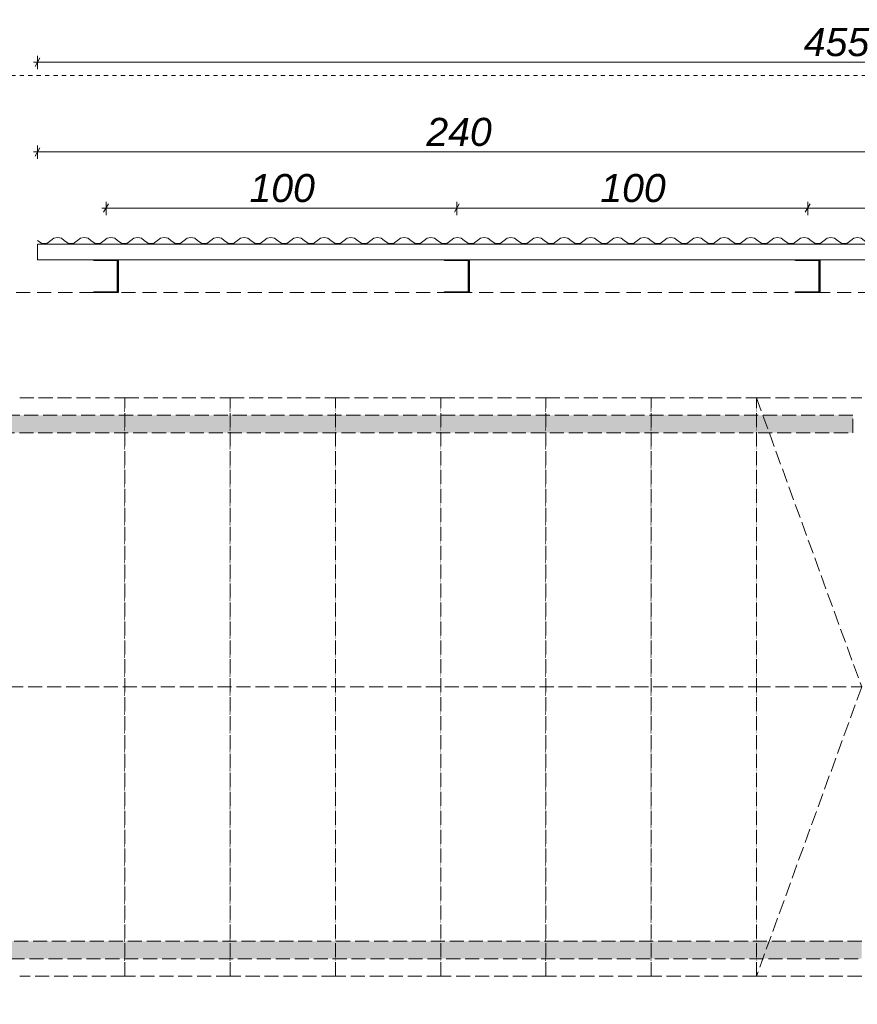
# Model space of a CAD drawing. Header units: centimetres. Extents: x -4039 to -1655, y -610 to 1317.
# Tile 3 of 18: x -3574 to -3335, y -390 to -109. Entities that reach past the tile are written whole.
import ezdxf

# ---------------------------------------------------------------- set-up
doc = ezdxf.new("R2010")
doc.units = ezdxf.units.CM
doc.header["$LTSCALE"] = 0.1
doc.header["$MEASUREMENT"] = 0
for name, pattern in [('ACISOWELD', [60, 40, -20]), ('Krawędzie ukryte', [54, 40, -14]), ('Przerywana', [24, 12, -12]), ('Wipeout_Contour', [1000, 0, -1000])]:
    doc.linetypes.add(name, pattern=pattern)
for name, color, linetype in [('2_barierki.K_IR', 7, 'Continuous'), ('2_belki.K_IR', 7, 'Continuous'), ('2_schody.K_IR', 7, 'Continuous'), ('2_słupy.K_IR', 7, 'Continuous'), ('2_ściana dekoracyjna.K_IR', 7, 'Continuous'), ('5_wymiary.K_IR', 7, 'Continuous')]:
    doc.layers.add(name, color=color, linetype=linetype)
doc.styles.add('GENERATED_STYLE_1', font='txt')
doc.dimstyles.new('GENERATED_STYLE__3', dxfattribs={"dimtxt": 8, "dimasz": 1.835749, "dimexe": 0.18, "dimexo": 2, "dimgap": 0.09, "dimtad": 1, "dimtih": 1, "dimtoh": 1, "dimdec": 0, "dimzin": 0, "dimdsep": 46, "dimtxsty": 'GENERATED_STYLE_1', "dimblk": 'ARROWHEAD_2', "dimblk1": 'ARROWHEAD_2', "dimblk2": 'ARROWHEAD_2', "dimcen": 0.09, "dimclrd": 7, "dimclre": 7, "dimclrt": 7, "dimadec": 1, "dimazin": 0, "dimtfac": 1, "dimtdec": 4, "dimtmove": 0, "dimatfit": 3, "dimfxl": 1, "dimtolj": 1, "dimtzin": 0, "dimarcsym": 0})
pattern_1 = [(45, (0, 0), (-3.1819805, 3.1819805), []), (45, (-1.0607, 1.0607), (-3.1819805, 3.1819805), [])]

# ---------------------------------------------------------------- blocks, each defined once
blk = doc.blocks.new('Arkusz blachy profilowanej 22[3]_1', base_point=(-3568.94, -171.11))
at = {"layer": '2_ściana dekoracyjna.K_IR', "color": 7, "linetype": 'Continuous', "lineweight": 15}
for p, q in [((-3563.21, -171.11), (-3564.26, -171.35)), ((-3562.15, -171.35), (-3563.21, -171.11)), ((-3555.61, -171.11), (-3556.66, -171.35)), ((-3554.55, -171.35), (-3555.61, -171.11)), ((-3548.01, -171.11), (-3549.06, -171.35)), ((-3546.95, -171.35), (-3548.01, -171.11)), ((-3540.41, -171.11), (-3541.46, -171.35)), ((-3539.35, -171.35), (-3540.41, -171.11)), ((-3532.81, -171.11), (-3533.86, -171.35)), ((-3531.75, -171.35), (-3532.81, -171.11)), ((-3525.21, -171.11), (-3526.26, -171.35)), ((-3524.15, -171.35), (-3525.21, -171.11)), ((-3517.61, -171.11), (-3518.66, -171.35)), ((-3516.55, -171.35), (-3517.61, -171.11)), ((-3510.01, -171.11), (-3511.06, -171.35)), ((-3508.95, -171.35), (-3510.01, -171.11)), ((-3502.41, -171.11), (-3503.46, -171.35)), ((-3501.35, -171.35), (-3502.41, -171.11)), ((-3494.81, -171.11), (-3495.86, -171.35)), ((-3493.75, -171.35), (-3494.81, -171.11)), ((-3487.21, -171.11), (-3488.26, -171.35)), ((-3486.15, -171.35), (-3487.21, -171.11)), ((-3479.61, -171.11), (-3480.66, -171.35)), ((-3478.55, -171.35), (-3479.61, -171.11)), ((-3472.01, -171.11), (-3473.06, -171.35)), ((-3470.95, -171.35), (-3472.01, -171.11)), ((-3464.41, -171.11), (-3465.46, -171.35)), ((-3463.35, -171.35), (-3464.41, -171.11)), ((-3456.81, -171.11), (-3457.86, -171.35)), ((-3455.75, -171.35), (-3456.81, -171.11)), ((-3449.21, -171.11), (-3450.26, -171.35)), ((-3448.15, -171.35), (-3449.21, -171.11)), ((-3441.61, -171.11), (-3442.66, -171.35)), ((-3440.55, -171.35), (-3441.61, -171.11)), ((-3434.01, -171.11), (-3435.06, -171.35)), ((-3432.95, -171.35), (-3434.01, -171.11)), ((-3426.41, -171.11), (-3427.46, -171.35)), ((-3425.35, -171.35), (-3426.41, -171.11)), ((-3418.81, -171.11), (-3419.86, -171.35)), ((-3417.75, -171.35), (-3418.81, -171.11)), ((-3411.21, -171.11), (-3412.26, -171.35)), ((-3410.15, -171.35), (-3411.21, -171.11)), ((-3403.61, -171.11), (-3404.66, -171.35)), ((-3402.55, -171.35), (-3403.61, -171.11)), ((-3396.01, -171.11), (-3397.06, -171.35)), ((-3394.95, -171.35), (-3396.01, -171.11)), ((-3388.41, -171.11), (-3389.46, -171.35)), ((-3387.35, -171.35), (-3388.41, -171.11)), ((-3380.81, -171.11), (-3381.86, -171.35)), ((-3379.75, -171.35), (-3380.81, -171.11)), ((-3373.21, -171.11), (-3374.26, -171.35)), ((-3372.15, -171.35), (-3373.21, -171.11)), ((-3365.61, -171.11), (-3366.66, -171.35)), ((-3364.55, -171.35), (-3365.61, -171.11)), ((-3358.01, -171.11), (-3359.06, -171.35)), ((-3356.95, -171.35), (-3358.01, -171.11)), ((-3350.41, -171.11), (-3351.46, -171.35)), ((-3349.35, -171.35), (-3350.41, -171.11)), ((-3342.81, -171.11), (-3343.86, -171.35)), ((-3341.75, -171.35), (-3342.81, -171.11)), ((-3335.21, -171.11), (-3336.26, -171.35)), ((-3334.15, -171.35), (-3335.21, -171.11)), ((-3568.91, -172.01), (-3568.94, -171.98)), ((-3567.72, -172.8), (-3568.91, -172.01)), ((-3566.29, -172.8), (-3567.72, -172.8)), ((-3565.11, -172.01), (-3566.29, -172.8)), ((-3564.26, -171.35), (-3565.11, -172.01)), ((-3561.31, -172.01), (-3562.15, -171.35)), ((-3560.12, -172.8), (-3561.31, -172.01)), ((-3558.69, -172.8), (-3560.12, -172.8)), ((-3557.51, -172.01), (-3558.69, -172.8)), ((-3556.66, -171.35), (-3557.51, -172.01)), ((-3553.71, -172.01), (-3554.55, -171.35)), ((-3552.52, -172.8), (-3553.71, -172.01)), ((-3551.09, -172.8), (-3552.52, -172.8)), ((-3549.91, -172.01), (-3551.09, -172.8)), ((-3549.06, -171.35), (-3549.91, -172.01)), ((-3546.11, -172.01), (-3546.95, -171.35)), ((-3544.92, -172.8), (-3546.11, -172.01)), ((-3543.49, -172.8), (-3544.92, -172.8)), ((-3542.31, -172.01), (-3543.49, -172.8)), ((-3541.46, -171.35), (-3542.31, -172.01)), ((-3538.51, -172.01), (-3539.35, -171.35)), ((-3537.32, -172.8), (-3538.51, -172.01)), ((-3535.89, -172.8), (-3537.32, -172.8)), ((-3534.71, -172.01), (-3535.89, -172.8)), ((-3533.86, -171.35), (-3534.71, -172.01)), ((-3530.91, -172.01), (-3531.75, -171.35)), ((-3529.72, -172.8), (-3530.91, -172.01)), ((-3528.29, -172.8), (-3529.72, -172.8)), ((-3527.11, -172.01), (-3528.29, -172.8)), ((-3526.26, -171.35), (-3527.11, -172.01)), ((-3523.31, -172.01), (-3524.15, -171.35)), ((-3522.12, -172.8), (-3523.31, -172.01)), ((-3520.69, -172.8), (-3522.12, -172.8)), ((-3519.51, -172.01), (-3520.69, -172.8)), ((-3518.66, -171.35), (-3519.51, -172.01)), ((-3515.71, -172.01), (-3516.55, -171.35)), ((-3514.52, -172.8), (-3515.71, -172.01)), ((-3513.09, -172.8), (-3514.52, -172.8)), ((-3511.91, -172.01), (-3513.09, -172.8)), ((-3511.06, -171.35), (-3511.91, -172.01)), ((-3508.11, -172.01), (-3508.95, -171.35)), ((-3506.92, -172.8), (-3508.11, -172.01)), ((-3505.49, -172.8), (-3506.92, -172.8)), ((-3504.31, -172.01), (-3505.49, -172.8)), ((-3503.46, -171.35), (-3504.31, -172.01)), ((-3500.51, -172.01), (-3501.35, -171.35)), ((-3499.32, -172.8), (-3500.51, -172.01)), ((-3497.89, -172.8), (-3499.32, -172.8)), ((-3496.71, -172.01), (-3497.89, -172.8)), ((-3495.86, -171.35), (-3496.71, -172.01)), ((-3492.91, -172.01), (-3493.75, -171.35)), ((-3491.72, -172.8), (-3492.91, -172.01)), ((-3490.29, -172.8), (-3491.72, -172.8)), ((-3489.11, -172.01), (-3490.29, -172.8)), ((-3488.26, -171.35), (-3489.11, -172.01)), ((-3485.31, -172.01), (-3486.15, -171.35)), ((-3484.12, -172.8), (-3485.31, -172.01)), ((-3482.69, -172.8), (-3484.12, -172.8)), ((-3481.51, -172.01), (-3482.69, -172.8)), ((-3480.66, -171.35), (-3481.51, -172.01)), ((-3477.71, -172.01), (-3478.55, -171.35)), ((-3476.52, -172.8), (-3477.71, -172.01)), ((-3475.09, -172.8), (-3476.52, -172.8)), ((-3473.91, -172.01), (-3475.09, -172.8)), ((-3473.06, -171.35), (-3473.91, -172.01)), ((-3470.11, -172.01), (-3470.95, -171.35)), ((-3468.92, -172.8), (-3470.11, -172.01)), ((-3467.49, -172.8), (-3468.92, -172.8)), ((-3466.31, -172.01), (-3467.49, -172.8)), ((-3465.46, -171.35), (-3466.31, -172.01)), ((-3462.51, -172.01), (-3463.35, -171.35)), ((-3461.32, -172.8), (-3462.51, -172.01)), ((-3459.89, -172.8), (-3461.32, -172.8)), ((-3458.71, -172.01), (-3459.89, -172.8)), ((-3457.86, -171.35), (-3458.71, -172.01)), ((-3454.91, -172.01), (-3455.75, -171.35)), ((-3453.72, -172.8), (-3454.91, -172.01)), ((-3452.29, -172.8), (-3453.72, -172.8)), ((-3451.11, -172.01), (-3452.29, -172.8)), ((-3450.26, -171.35), (-3451.11, -172.01)), ((-3447.31, -172.01), (-3448.15, -171.35)), ((-3446.12, -172.8), (-3447.31, -172.01)), ((-3444.69, -172.8), (-3446.12, -172.8)), ((-3443.51, -172.01), (-3444.69, -172.8)), ((-3442.66, -171.35), (-3443.51, -172.01)), ((-3439.71, -172.01), (-3440.55, -171.35)), ((-3438.52, -172.8), (-3439.71, -172.01)), ((-3437.09, -172.8), (-3438.52, -172.8)), ((-3435.91, -172.01), (-3437.09, -172.8)), ((-3435.06, -171.35), (-3435.91, -172.01)), ((-3432.11, -172.01), (-3432.95, -171.35)), ((-3430.92, -172.8), (-3432.11, -172.01)), ((-3429.49, -172.8), (-3430.92, -172.8)), ((-3428.31, -172.01), (-3429.49, -172.8)), ((-3427.46, -171.35), (-3428.31, -172.01)), ((-3424.51, -172.01), (-3425.35, -171.35)), ((-3423.32, -172.8), (-3424.51, -172.01)), ((-3421.89, -172.8), (-3423.32, -172.8)), ((-3420.71, -172.01), (-3421.89, -172.8)), ((-3419.86, -171.35), (-3420.71, -172.01)), ((-3416.91, -172.01), (-3417.75, -171.35)), ((-3415.72, -172.8), (-3416.91, -172.01)), ((-3414.29, -172.8), (-3415.72, -172.8)), ((-3413.11, -172.01), (-3414.29, -172.8)), ((-3412.26, -171.35), (-3413.11, -172.01)), ((-3409.31, -172.01), (-3410.15, -171.35)), ((-3408.12, -172.8), (-3409.31, -172.01)), ((-3406.69, -172.8), (-3408.12, -172.8)), ((-3405.51, -172.01), (-3406.69, -172.8)), ((-3404.66, -171.35), (-3405.51, -172.01)), ((-3401.71, -172.01), (-3402.55, -171.35)), ((-3400.52, -172.8), (-3401.71, -172.01)), ((-3399.09, -172.8), (-3400.52, -172.8)), ((-3397.91, -172.01), (-3399.09, -172.8)), ((-3397.06, -171.35), (-3397.91, -172.01)), ((-3394.11, -172.01), (-3394.95, -171.35)), ((-3392.92, -172.8), (-3394.11, -172.01)), ((-3391.49, -172.8), (-3392.92, -172.8)), ((-3390.31, -172.01), (-3391.49, -172.8)), ((-3389.46, -171.35), (-3390.31, -172.01)), ((-3386.51, -172.01), (-3387.35, -171.35)), ((-3385.32, -172.8), (-3386.51, -172.01)), ((-3383.89, -172.8), (-3385.32, -172.8)), ((-3382.71, -172.01), (-3383.89, -172.8)), ((-3381.86, -171.35), (-3382.71, -172.01)), ((-3378.91, -172.01), (-3379.75, -171.35)), ((-3377.72, -172.8), (-3378.91, -172.01)), ((-3376.29, -172.8), (-3377.72, -172.8)), ((-3375.11, -172.01), (-3376.29, -172.8)), ((-3374.26, -171.35), (-3375.11, -172.01)), ((-3371.31, -172.01), (-3372.15, -171.35)), ((-3370.12, -172.8), (-3371.31, -172.01)), ((-3368.69, -172.8), (-3370.12, -172.8)), ((-3367.51, -172.01), (-3368.69, -172.8)), ((-3366.66, -171.35), (-3367.51, -172.01)), ((-3363.71, -172.01), (-3364.55, -171.35)), ((-3362.52, -172.8), (-3363.71, -172.01)), ((-3361.09, -172.8), (-3362.52, -172.8)), ((-3359.91, -172.01), (-3361.09, -172.8)), ((-3359.06, -171.35), (-3359.91, -172.01)), ((-3356.11, -172.01), (-3356.95, -171.35)), ((-3354.92, -172.8), (-3356.11, -172.01)), ((-3353.49, -172.8), (-3354.92, -172.8)), ((-3352.31, -172.01), (-3353.49, -172.8)), ((-3351.46, -171.35), (-3352.31, -172.01)), ((-3348.51, -172.01), (-3349.35, -171.35)), ((-3347.32, -172.8), (-3348.51, -172.01)), ((-3345.89, -172.8), (-3347.32, -172.8)), ((-3344.71, -172.01), (-3345.89, -172.8)), ((-3343.86, -171.35), (-3344.71, -172.01)), ((-3340.91, -172.01), (-3341.75, -171.35)), ((-3339.72, -172.8), (-3340.91, -172.01)), ((-3338.29, -172.8), (-3339.72, -172.8)), ((-3337.11, -172.01), (-3338.29, -172.8)), ((-3336.26, -171.35), (-3337.11, -172.01)), ((-3333.31, -172.01), (-3334.15, -171.35)), ((-3332.12, -172.8), (-3333.31, -172.01)), ((-3330.69, -172.8), (-3332.12, -172.8)), ((-3329.51, -172.01), (-3330.69, -172.8)), ((-3329.07, -171.67), (-3329.51, -172.01))]:
    blk.add_line(p, q, dxfattribs=at)
blk = doc.blocks.new('*D49')
at = {"layer": '5_wymiary.K_IR', "color": 7, "linetype": 'Continuous', "lineweight": 0}
for p, q in [((-3568.24, -145.51), (-3569.64, -147.92)), ((-3568.94, -148.71), (-3568.94, -144.9)), ((-3328.37, -145.51), (-3329.77, -147.92)), ((-3329.07, -148.71), (-3329.07, -144.9)), ((-3570.12, -146.71), (-3568.94, -146.71)), ((-3568.94, -146.71), (-3329.07, -146.71))]:
    blk.add_line(p, q, dxfattribs=at)
at = {"color": 254, "linetype": 'Wipeout_Contour', "lineweight": 0, "ltscale": 13807.572246}
blk.add_wipeout([(-3458.11, -145.11), (-3439.9, -145.11), (-3439.9, -137.11), (-3458.11, -137.11)], dxfattribs=at).dxf.layer = '5_wymiary.K_IR'
at = {"layer": '5_wymiary.K_IR', "color": 7, "lineweight": 0, "insert": (-3458.11, -145.11), "char_height": 8, "attachment_point": 7, "style": 'GENERATED_STYLE_1'}
blk.add_mtext('\\A1;{\\pql;\\fArial|b0|i1|c238|p38;240}', dxfattribs=at)
blk = doc.blocks.new('ARROWHEAD_2')
at = {"color": 0, "linetype": 'Continuous', "lineweight": 0}
for p, q in [((0, 0), (-1, 0)), ((-0.38, -0.66), (0.38, 0.66))]:
    blk.add_line(p, q, dxfattribs=at)
blk = doc.blocks.new('*D52')
at = {"layer": '5_wymiary.K_IR', "color": 7, "linetype": 'Continuous', "lineweight": 0}
for p, q in [((-3568.24, -119.89), (-3569.64, -122.3)), ((-3568.94, -123.1), (-3568.94, -119.29)), ((-3114.6, -122.3), (-3113.21, -119.89)), ((-3113.91, -123.1), (-3113.91, -119.29)), ((-3570.12, -121.1), (-3568.94, -121.1)), ((-3568.94, -121.1), (-3113.91, -121.1)), ((-3113.91, -121.1), (-3112.72, -121.1))]:
    blk.add_line(p, q, dxfattribs=at)
at = {"color": 254, "linetype": 'Wipeout_Contour', "lineweight": 0, "ltscale": 13373.68608}
blk.add_wipeout([(-3350.53, -119.5), (-3332.32, -119.5), (-3332.32, -111.5), (-3350.53, -111.5)], dxfattribs=at).dxf.layer = '5_wymiary.K_IR'
at = {"layer": '5_wymiary.K_IR', "color": 7, "lineweight": 0, "insert": (-3350.53, -119.5), "char_height": 8, "attachment_point": 7, "style": 'GENERATED_STYLE_1'}
blk.add_mtext('\\A1;{\\pql;\\fArial|b0|i1|c238|p38;455}', dxfattribs=at)
blk = doc.blocks.new('*D58')
at = {"layer": '5_wymiary.K_IR', "color": 7, "linetype": 'Continuous', "lineweight": 0}
for p, q in [((-3550.6, -162.72), (-3549.42, -162.72)), ((-3548.73, -161.52), (-3550.12, -163.93)), ((-3549.42, -164.72), (-3549.42, -160.91)), ((-3549.42, -162.72), (-3449.42, -162.72)), ((-3448.73, -161.52), (-3450.12, -163.93)), ((-3449.42, -164.72), (-3449.42, -160.91))]:
    blk.add_line(p, q, dxfattribs=at)
at = {"color": 254, "linetype": 'Wipeout_Contour', "lineweight": 0, "ltscale": 14011.805307}
blk.add_wipeout([(-3508.53, -161.12), (-3490.32, -161.12), (-3490.32, -153.12), (-3508.53, -153.12)], dxfattribs=at).dxf.layer = '5_wymiary.K_IR'
at = {"layer": '5_wymiary.K_IR', "color": 7, "lineweight": 0, "insert": (-3508.53, -161.12), "char_height": 8, "attachment_point": 7, "style": 'GENERATED_STYLE_1'}
blk.add_mtext('\\A1;{\\pql;\\fArial|b0|i1|c238|p38;100}', dxfattribs=at)
blk = doc.blocks.new('*D59')
at = {"layer": '5_wymiary.K_IR', "color": 7, "linetype": 'Continuous', "lineweight": 0}
for p, q in [((-3448.73, -161.52), (-3450.12, -163.93)), ((-3449.42, -164.72), (-3449.42, -160.91)), ((-3449.42, -162.72), (-3349.42, -162.72)), ((-3348.73, -161.52), (-3350.12, -163.93)), ((-3349.42, -164.72), (-3349.42, -160.91))]:
    blk.add_line(p, q, dxfattribs=at)
at = {"color": 254, "linetype": 'Wipeout_Contour', "lineweight": 0, "ltscale": 13612.219986}
blk.add_wipeout([(-3408.53, -161.12), (-3390.32, -161.12), (-3390.32, -153.12), (-3408.53, -153.12)], dxfattribs=at).dxf.layer = '5_wymiary.K_IR'
at = {"layer": '5_wymiary.K_IR', "color": 7, "lineweight": 0, "insert": (-3408.53, -161.12), "char_height": 8, "attachment_point": 7, "style": 'GENERATED_STYLE_1'}
blk.add_mtext('\\A1;{\\pql;\\fArial|b0|i1|c238|p38;100}', dxfattribs=at)
blk = doc.blocks.new('*D60')
at = {"layer": '5_wymiary.K_IR', "color": 7, "linetype": 'Continuous', "lineweight": 0}
for p, q in [((-3348.73, -161.52), (-3350.12, -163.93)), ((-3349.42, -164.72), (-3349.42, -160.91)), ((-3349.42, -162.72), (-3158.42, -162.72)), ((-3157.73, -161.52), (-3159.12, -163.93)), ((-3158.42, -164.72), (-3158.42, -160.91))]:
    blk.add_line(p, q, dxfattribs=at)
at = {"color": 254, "linetype": 'Wipeout_Contour', "lineweight": 0, "ltscale": 13030.86879}
blk.add_wipeout([(-3263.03, -161.12), (-3244.82, -161.12), (-3244.82, -153.12), (-3263.03, -153.12)], dxfattribs=at).dxf.layer = '5_wymiary.K_IR'
at = {"layer": '5_wymiary.K_IR', "color": 7, "lineweight": 0, "insert": (-3263.03, -161.12), "char_height": 8, "attachment_point": 7, "style": 'GENERATED_STYLE_1'}
blk.add_mtext('\\A1;{\\pql;\\fArial|b0|i1|c238|p38;191}', dxfattribs=at)

msp = doc.modelspace()

# ---------------------------------------------------------------- linework, layer by layer
at = {"layer": '2_belki.K_IR', "color": 7, "linetype": 'Continuous', "lineweight": 15}
for p, q in [((-3568.94, -173.01), (-3568.94, -177.51)), ((-3329.07, -173.01), (-3568.94, -173.01))]:
    msp.add_line(p, q, dxfattribs=at)

# ---------------------------------------------------------------- block references
at = {"layer": '2_ściana dekoracyjna.K_IR', "color": 7, "linetype": 'Continuous', "lineweight": 15}
msp.add_blockref('Arkusz blachy profilowanej 22[3]_1', (-3568.94, -171.11), dxfattribs=at)

# ---------------------------------------------------------------- wipeouts: each hides what was drawn before it
at = {"color": 254, "linetype": 'Wipeout_Contour', "lineweight": 0, "ltscale": 14290.128229}
msp.add_wipeout([(-3574.02, -216.81), (-3574.02, -381.81), (-3544.02, -381.81), (-3544.02, -216.81)], dxfattribs=at).dxf.layer = '2_schody.K_IR'
at = {"color": 254, "linetype": 'Wipeout_Contour', "lineweight": 0, "ltscale": 28433.124148}
msp.add_wipeout([(-3552.92, -186.81), (-3552.92, -186.61), (-3546.12, -186.61), (-3546.12, -177.7), (-3552.92, -177.7), (-3552.92, -177.51), (-3545.92, -177.51), (-3545.92, -186.81)], dxfattribs=at).dxf.layer = '2_słupy.K_IR'
at = {"color": 254, "linetype": 'Wipeout_Contour', "lineweight": 0, "ltscale": 27634.206715}
msp.add_wipeout([(-3452.92, -186.81), (-3452.92, -186.61), (-3446.12, -186.61), (-3446.12, -177.7), (-3452.92, -177.7), (-3452.92, -177.51), (-3445.92, -177.51), (-3445.92, -186.81)], dxfattribs=at).dxf.layer = '2_słupy.K_IR'
at = {"color": 254, "linetype": 'Wipeout_Contour', "lineweight": 0, "ltscale": 26835.355432}
msp.add_wipeout([(-3352.92, -186.81), (-3352.92, -186.61), (-3346.12, -186.61), (-3346.12, -177.71), (-3352.92, -177.71), (-3352.92, -177.51), (-3345.92, -177.51), (-3345.92, -186.81)], dxfattribs=at).dxf.layer = '2_słupy.K_IR'

# ---------------------------------------------------------------- next in the draw order: hatches: boundary and pattern name
at = {"layer": '2_słupy.K_IR', "linetype": 'Continuous', "lineweight": 0}
h = msp.add_hatch(dxfattribs=at)
h.set_pattern_fill('Stal_0001', style=0, pattern_type=2)
h.set_pattern_definition(pattern_1)
h.paths.add_polyline_path([(-3552.92, -186.81), (-3552.92, -186.61), (-3546.12, -186.61), (-3546.12, -177.7), (-3552.92, -177.7), (-3552.92, -177.51), (-3545.92, -177.51), (-3545.92, -186.81)])
h = msp.add_hatch(dxfattribs=at)
h.set_pattern_fill('Stal_0001', style=0, pattern_type=2)
h.set_pattern_definition(pattern_1)
h.paths.add_polyline_path([(-3452.92, -186.81), (-3452.92, -186.61), (-3446.12, -186.61), (-3446.12, -177.7), (-3452.92, -177.7), (-3452.92, -177.51), (-3445.92, -177.51), (-3445.92, -186.81)])
h = msp.add_hatch(dxfattribs=at)
h.set_pattern_fill('Stal_0001', style=0, pattern_type=2)
h.set_pattern_definition(pattern_1)
h.paths.add_polyline_path([(-3352.92, -186.81), (-3352.92, -186.61), (-3346.12, -186.61), (-3346.12, -177.71), (-3352.92, -177.71), (-3352.92, -177.51), (-3345.92, -177.51), (-3345.92, -186.81)])

# ---------------------------------------------------------------- next in the draw order: linework, layer by layer
at = {"layer": '2_belki.K_IR', "color": 7, "linetype": 'Continuous', "lineweight": 15}
msp.add_line((-3329.07, -177.51), (-3568.94, -177.51), dxfattribs=at)
at = {"layer": '2_belki.K_IR', "color": 7, "linetype": 'ACISOWELD', "lineweight": 0}
msp.add_line((-3779.02, -186.81), (-3159.02, -186.81), dxfattribs=at)
at = {"layer": '2_schody.K_IR', "color": 7, "linetype": 'Krawędzie ukryte', "lineweight": 15}
for p, q in [((-3574.02, -216.81), (-3544.02, -216.81)), ((-3544.02, -216.81), (-3544.02, -381.81)), ((-3544.02, -381.81), (-3574.02, -381.81))]:
    msp.add_line(p, q, dxfattribs=at)
at = {"layer": '2_słupy.K_IR', "color": 7, "linetype": 'Continuous', "lineweight": 30}
for points in [[(-3552.92, -186.81), (-3552.92, -186.61), (-3546.12, -186.61), (-3546.12, -177.7), (-3552.92, -177.7), (-3552.92, -177.51), (-3545.92, -177.51), (-3545.92, -186.81)], [(-3452.92, -186.81), (-3452.92, -186.61), (-3446.12, -186.61), (-3446.12, -177.7), (-3452.92, -177.7), (-3452.92, -177.51), (-3445.92, -177.51), (-3445.92, -186.81)], [(-3352.92, -186.81), (-3352.92, -186.61), (-3346.12, -186.61), (-3346.12, -177.71), (-3352.92, -177.71), (-3352.92, -177.51), (-3345.92, -177.51), (-3345.92, -186.81)]]:
    msp.add_lwpolyline(points, close=True, dxfattribs=at)

# ---------------------------------------------------------------- next in the draw order: dimensions: what is measured, and where the dimension line sits
at = {"layer": '5_wymiary.K_IR', "color": 7, "linetype": 'Continuous', "lineweight": 0}
dim = msp.add_linear_dim(base=(-3329.07, -146.71), p1=(-3568.94, -173.01), p2=(-3329.07, -173.01), dimstyle='GENERATED_STYLE__3', dxfattribs=at)
dim.commit()
dim.dimension.update_dxf_attribs({"geometry": '*D49', "text_midpoint": (-3448.96, -141.11), "dimtype": 160})

# ---------------------------------------------------------------- next in the draw order: dimensions: what is measured, and where the dimension line sits
dim = msp.add_linear_dim(base=(-3113.91, -121.1), p1=(-3568.94, -171.11), p2=(-3113.91, -171.61), dimstyle='GENERATED_STYLE__3', dxfattribs=at)
dim.commit()
dim.dimension.update_dxf_attribs({"geometry": '*D52', "text_midpoint": (-3341.38, -115.5), "dimtype": 160})

# ---------------------------------------------------------------- next in the draw order: wipeouts: each hides what was drawn before it
at = {"color": 254, "linetype": 'Wipeout_Contour', "lineweight": 0, "ltscale": 14170.585339}
msp.add_wipeout([(-3514.02, -216.81), (-3544.02, -216.81), (-3544.02, -381.81), (-3514.02, -381.81)], dxfattribs=at).dxf.layer = '2_schody.K_IR'

# ---------------------------------------------------------------- next in the draw order: linework, layer by layer
at = {"layer": '2_schody.K_IR', "color": 7, "linetype": 'Krawędzie ukryte', "lineweight": 15}
for p, q in [((-3544.02, -381.81), (-3544.02, -216.81)), ((-3544.02, -216.81), (-3514.02, -216.81)), ((-3514.02, -216.81), (-3514.02, -381.81)), ((-3514.02, -381.81), (-3544.02, -381.81))]:
    msp.add_line(p, q, dxfattribs=at)

# ---------------------------------------------------------------- next in the draw order: dimensions: what is measured, and where the dimension line sits
at = {"layer": '5_wymiary.K_IR', "color": 7, "linetype": 'Continuous', "lineweight": 0}
dim = msp.add_linear_dim(base=(-3449.42, -162.72), p1=(-3549.42, -188.51), p2=(-3449.42, -188.51), dimstyle='GENERATED_STYLE__3', dxfattribs=at)
dim.commit()
dim.dimension.update_dxf_attribs({"geometry": '*D58', "text_midpoint": (-3499.38, -157.12), "dimtype": 160})

# ---------------------------------------------------------------- next in the draw order: dimensions: what is measured, and where the dimension line sits
dim = msp.add_linear_dim(base=(-3349.42, -162.72), p1=(-3449.42, -188.51), p2=(-3349.42, -188.51), dimstyle='GENERATED_STYLE__3', dxfattribs=at)
dim.commit()
dim.dimension.update_dxf_attribs({"geometry": '*D59', "text_midpoint": (-3399.38, -157.12), "dimtype": 160})

# ---------------------------------------------------------------- next in the draw order: wipeouts: each hides what was drawn before it
at = {"color": 254, "linetype": 'Wipeout_Contour', "lineweight": 0, "ltscale": 14051.050231}
msp.add_wipeout([(-3484.02, -381.81), (-3484.02, -216.81), (-3514.02, -216.81), (-3514.02, -381.81)], dxfattribs=at).dxf.layer = '2_schody.K_IR'

# ---------------------------------------------------------------- next in the draw order: linework, layer by layer
at = {"layer": '2_schody.K_IR', "color": 7, "linetype": 'Krawędzie ukryte', "lineweight": 15}
for p, q in [((-3514.02, -381.81), (-3514.02, -216.81)), ((-3514.02, -216.81), (-3484.02, -216.81)), ((-3484.02, -216.81), (-3484.02, -381.81)), ((-3484.02, -381.81), (-3514.02, -381.81))]:
    msp.add_line(p, q, dxfattribs=at)

# ---------------------------------------------------------------- next in the draw order: dimensions: what is measured, and where the dimension line sits
at = {"layer": '5_wymiary.K_IR', "color": 7, "linetype": 'Continuous', "lineweight": 0}
dim = msp.add_linear_dim(base=(-3158.42, -162.72), p1=(-3349.42, -188.51), p2=(-3158.42, -188.51), dimstyle='GENERATED_STYLE__3', dxfattribs=at)
dim.commit()
dim.dimension.update_dxf_attribs({"geometry": '*D60', "text_midpoint": (-3253.88, -157.12), "dimtype": 160})

# ---------------------------------------------------------------- next in the draw order: wipeouts: each hides what was drawn before it
at = {"color": 254, "linetype": 'Wipeout_Contour', "lineweight": 0, "ltscale": 13931.523103}
msp.add_wipeout([(-3454.02, -216.81), (-3484.02, -216.81), (-3484.02, -381.81), (-3454.02, -381.81)], dxfattribs=at).dxf.layer = '2_schody.K_IR'

# ---------------------------------------------------------------- next in the draw order: linework, layer by layer
at = {"layer": '2_schody.K_IR', "color": 7, "linetype": 'Krawędzie ukryte', "lineweight": 15}
for p, q in [((-3484.02, -381.81), (-3484.02, -216.81)), ((-3484.02, -216.81), (-3454.02, -216.81)), ((-3454.02, -216.81), (-3454.02, -381.81)), ((-3454.02, -381.81), (-3484.02, -381.81))]:
    msp.add_line(p, q, dxfattribs=at)

# ---------------------------------------------------------------- next in the draw order: wipeouts: each hides what was drawn before it
at = {"color": 254, "linetype": 'Wipeout_Contour', "lineweight": 0, "ltscale": 13812.004162}
msp.add_wipeout([(-3424.02, -381.81), (-3424.02, -216.81), (-3454.02, -216.81), (-3454.02, -381.81)], dxfattribs=at).dxf.layer = '2_schody.K_IR'

# ---------------------------------------------------------------- next in the draw order: linework, layer by layer
at = {"layer": '2_schody.K_IR', "color": 7, "linetype": 'Krawędzie ukryte', "lineweight": 15}
for p, q in [((-3454.02, -381.81), (-3454.02, -216.81)), ((-3454.02, -216.81), (-3424.02, -216.81)), ((-3424.02, -216.81), (-3424.02, -381.81)), ((-3424.02, -381.81), (-3454.02, -381.81))]:
    msp.add_line(p, q, dxfattribs=at)

# ---------------------------------------------------------------- next in the draw order: wipeouts: each hides what was drawn before it
at = {"color": 254, "linetype": 'Wipeout_Contour', "lineweight": 0, "ltscale": 13692.493623}
msp.add_wipeout([(-3394.02, -381.81), (-3394.02, -216.81), (-3424.02, -216.81), (-3424.02, -381.81)], dxfattribs=at).dxf.layer = '2_schody.K_IR'

# ---------------------------------------------------------------- next in the draw order: linework, layer by layer
at = {"layer": '2_schody.K_IR', "color": 7, "linetype": 'Krawędzie ukryte', "lineweight": 15}
for p, q in [((-3424.02, -381.81), (-3424.02, -216.81)), ((-3424.02, -216.81), (-3394.02, -216.81)), ((-3394.02, -216.81), (-3394.02, -381.81)), ((-3394.02, -381.81), (-3424.02, -381.81))]:
    msp.add_line(p, q, dxfattribs=at)

# ---------------------------------------------------------------- next in the draw order: wipeouts: each hides what was drawn before it
at = {"color": 254, "linetype": 'Wipeout_Contour', "lineweight": 0, "ltscale": 13572.991707}
msp.add_wipeout([(-3364.02, -216.81), (-3394.02, -216.81), (-3394.02, -381.81), (-3364.02, -381.81)], dxfattribs=at).dxf.layer = '2_schody.K_IR'

# ---------------------------------------------------------------- next in the draw order: linework, layer by layer
at = {"layer": '2_schody.K_IR', "color": 7, "linetype": 'Krawędzie ukryte', "lineweight": 15}
for p, q in [((-3394.02, -381.81), (-3394.02, -216.81)), ((-3394.02, -216.81), (-3364.02, -216.81)), ((-3364.02, -216.81), (-3364.02, -381.81)), ((-3364.02, -381.81), (-3394.02, -381.81))]:
    msp.add_line(p, q, dxfattribs=at)

# ---------------------------------------------------------------- next in the draw order: wipeouts: each hides what was drawn before it
at = {"color": 254, "linetype": 'Wipeout_Contour', "lineweight": 0, "ltscale": 20147.291226}
msp.add_wipeout([(-3332.02, -216.81), (-3334.02, -216.81), (-3364.02, -216.81), (-3364.02, -381.81), (-3334.02, -381.81), (-3332.02, -381.81)], dxfattribs=at).dxf.layer = '2_schody.K_IR'

# ---------------------------------------------------------------- next in the draw order: hatches: boundary and pattern name
at = {"layer": '2_barierki.K_IR', "linetype": 'Continuous', "lineweight": 0}
for points in [[(-3606.52, -221.81), (-3606.52, -226.81), (-3336.52, -226.81), (-3336.52, -221.81)], [(-3614.02, -371.81), (-3609.02, -376.81), (-3334.02, -376.81), (-3334.02, -371.81)]]:
    msp.add_hatch(color=255, dxfattribs=at).paths.add_polyline_path(points)

# ---------------------------------------------------------------- next in the draw order: linework, layer by layer
at = {"color": 252, "linetype": 'Przerywana', "lineweight": 0}
msp.add_lwpolyline([(-3827.12, -124.96), (-3827.12, -607.47), (-3100, -607.47), (-3100, -124.96)], close=True, dxfattribs=at)
at = {"layer": '2_barierki.K_IR', "color": 7, "linetype": 'Krawędzie ukryte', "lineweight": 15}
for p, q in [((-3336.52, -221.81), (-3606.52, -221.81)), ((-3336.52, -226.81), (-3336.52, -221.81)), ((-3606.52, -226.81), (-3336.52, -226.81))]:
    msp.add_line(p, q, dxfattribs=at)
at = {"layer": '2_barierki.K_IR', "color": 7, "linetype": 'Krawędzie ukryte', "lineweight": 13}
for p, q in [((-3334.02, -371.81), (-3614.02, -371.81)), ((-3609.02, -376.81), (-3334.02, -376.81))]:
    msp.add_line(p, q, dxfattribs=at)
at = {"layer": '2_schody.K_IR', "color": 7, "linetype": 'Krawędzie ukryte', "lineweight": 15}
for p, q in [((-3364.02, -381.81), (-3364.02, -216.81)), ((-3364.02, -216.81), (-3334.02, -216.81)), ((-3364.02, -216.81), (-3334.02, -299.31)), ((-3604.02, -299.31), (-3364.02, -299.31)), ((-3364.02, -299.31), (-3334.02, -299.31)), ((-3334.02, -299.31), (-3364.02, -381.81)), ((-3334.02, -381.81), (-3364.02, -381.81))]:
    msp.add_line(p, q, dxfattribs=at)

doc.saveas('drawing.dxf')
